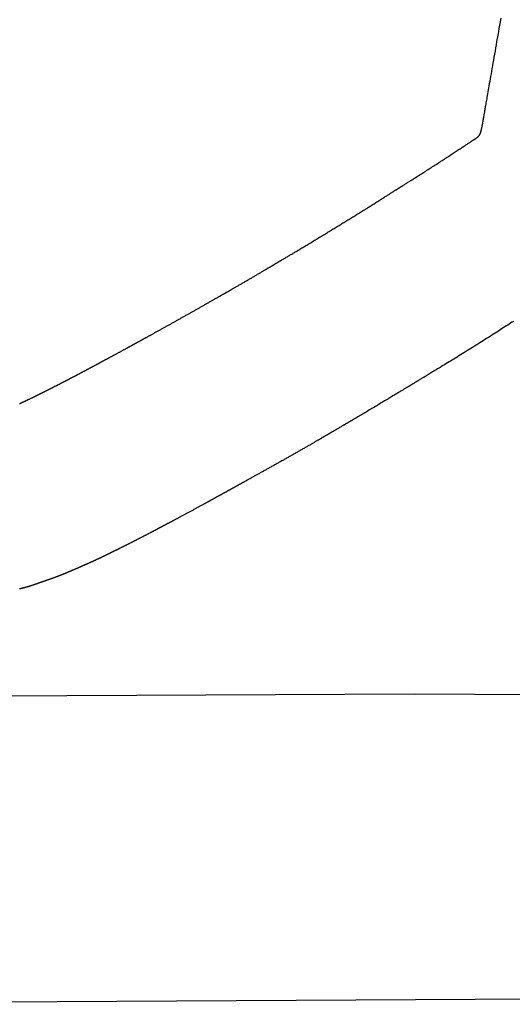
# Model space of a CAD drawing. Header units: millimetres. Extents: x -4577 to 1032787, y -66234 to 201209.
# Tile 87 of 256: x 3764.4 to 3766.97, y -8951.72 to -8946.6. Entities that reach past the tile are written whole.
import ezdxf

# ---------------------------------------------------------------- set-up
doc = ezdxf.new("R2010")
doc.units = ezdxf.units.MM
doc.linetypes.add('510_5_2OG_ELT_1004$0$11-07-22_DS_2OG$0$AUSGEZOGEN', pattern=[0])
doc.layers.add('510_5_2OG_ELT_1004$0$11-07-22_DS_2OG$0$EBENE_1', color=8, linetype='510_5_2OG_ELT_1004$0$11-07-22_DS_2OG$0$AUSGEZOGEN')

# ---------------------------------------------------------------- blocks, each defined once
blk = doc.blocks.new('510_5_2OG_ELT_1004')
at = {"layer": '510_5_2OG_ELT_1004$0$11-07-22_DS_2OG$0$EBENE_1'}
for p, q in [((3766.4542, -8950.053), (3761.9239, -8950.0776)), ((3767.2407, -8950.0579), (3766.4542, -8950.053)), ((3761.9901, -8951.6653), (3768.0451, -8951.6312))]:
    blk.add_line(p, q, dxfattribs=at)
for points in [[(3766.9708, -8948.1167), (3766.9637, -8948.1213), (3766.9565, -8948.126), (3766.9491, -8948.1308), (3766.9415, -8948.1357), (3766.9338, -8948.1407), (3766.9259, -8948.1458), (3766.9179, -8948.1509), (3766.9098, -8948.1562), (3766.9015, -8948.1615), (3766.8932, -8948.1669), (3766.8847, -8948.1723), (3766.8761, -8948.1778), (3766.8674, -8948.1834), (3766.8587, -8948.189), (3766.8499, -8948.1946), (3766.841, -8948.2003), (3766.832, -8948.206), (3766.823, -8948.2117), (3766.814, -8948.2174), (3766.8049, -8948.2232), (3766.7958, -8948.2289), (3766.7867, -8948.2347), (3766.7775, -8948.2404), (3766.7684, -8948.2462), (3766.7592, -8948.2519), (3766.7501, -8948.2576), (3766.741, -8948.2633), (3766.7319, -8948.269), (3766.7228, -8948.2746), (3766.7138, -8948.2801), (3766.7049, -8948.2857), (3766.696, -8948.2912), (3766.6872, -8948.2966), (3766.6784, -8948.302), (3766.6698, -8948.3073), (3766.6612, -8948.3125), (3766.6528, -8948.3177), (3766.6445, -8948.3228), (3766.6363, -8948.3278), (3766.6282, -8948.3327), (3766.6203, -8948.3375), (3766.6125, -8948.3423), (3766.6049, -8948.3469), (3766.5974, -8948.3514), (3766.5902, -8948.3558), (3766.5831, -8948.3601), (3766.5762, -8948.3643), (3766.5695, -8948.3683), (3766.5631, -8948.3723), (3766.5568, -8948.376), (3766.5508, -8948.3797), (3766.545, -8948.3832), (3766.5395, -8948.3865), (3766.5342, -8948.3897), (3766.5292, -8948.3928), (3766.5244, -8948.3957), (3766.5198, -8948.3984), (3766.5155, -8948.401), (3766.5114, -8948.4035), (3766.5075, -8948.4059), (3766.5037, -8948.4082), (3766.5002, -8948.4103), (3766.4968, -8948.4123), (3766.4937, -8948.4142), (3766.4906, -8948.4161), (3766.4878, -8948.4178), (3766.485, -8948.4195), (3766.4825, -8948.421), (3766.48, -8948.4225), (3766.4777, -8948.4239), (3766.4754, -8948.4253), (3766.4733, -8948.4266), (3766.4713, -8948.4278), (3766.4693, -8948.429), (3766.4675, -8948.4301), (3766.4656, -8948.4312), (3766.4639, -8948.4322), (3766.4622, -8948.4333), (3766.4606, -8948.4343), (3766.459, -8948.4352), (3766.4574, -8948.4362), (3766.4558, -8948.4371), (3766.4542, -8948.4381), (3766.4527, -8948.439), (3766.4511, -8948.44), (3766.4495, -8948.4409), (3766.4479, -8948.4419), (3766.4463, -8948.4429), (3766.4447, -8948.4439), (3766.443, -8948.4449), (3766.4413, -8948.4459), (3766.4396, -8948.447), (3766.4378, -8948.448), (3766.4359, -8948.4492), (3766.434, -8948.4503), (3766.4321, -8948.4515), (3766.4301, -8948.4527), (3766.428, -8948.454), (3766.4258, -8948.4553), (3766.4235, -8948.4567), (3766.4212, -8948.4581), (3766.4188, -8948.4595), (3766.4163, -8948.4611), (3766.4136, -8948.4627), (3766.4109, -8948.4643), (3766.408, -8948.466), (3766.4051, -8948.4678), (3766.402, -8948.4697), (3766.3988, -8948.4716), (3766.3954, -8948.4736), (3766.392, -8948.4757), (3766.3883, -8948.4779), (3766.3846, -8948.4802), (3766.3807, -8948.4826), (3766.3766, -8948.485), (3766.3724, -8948.4876), (3766.368, -8948.4902), (3766.3636, -8948.4929), (3766.359, -8948.4957), (3766.3542, -8948.4986), (3766.3494, -8948.5015), (3766.3444, -8948.5045), (3766.3394, -8948.5075), (3766.3342, -8948.5106), (3766.329, -8948.5138), (3766.3236, -8948.517), (3766.3182, -8948.5203), (3766.3126, -8948.5237), (3766.307, -8948.527), (3766.3014, -8948.5304), (3766.2956, -8948.5339), (3766.2898, -8948.5374), (3766.284, -8948.5409), (3766.2781, -8948.5444), (3766.2721, -8948.548), (3766.2661, -8948.5516), (3766.2601, -8948.5552), (3766.254, -8948.5588), (3766.2479, -8948.5625), (3766.2418, -8948.5661), (3766.2357, -8948.5698), (3766.2295, -8948.5734), (3766.2234, -8948.5771), (3766.2172, -8948.5807), (3766.2111, -8948.5844), (3766.2049, -8948.588), (3766.1988, -8948.5916), (3766.1927, -8948.5952), (3766.1866, -8948.5988), (3766.1806, -8948.6024), (3766.1746, -8948.6059), (3766.1686, -8948.6095), (3766.1627, -8948.6129), (3766.1568, -8948.6164), (3766.151, -8948.6198), (3766.1453, -8948.6232), (3766.1396, -8948.6265), (3766.1341, -8948.6298), (3766.1286, -8948.633), (3766.1232, -8948.6361), (3766.1179, -8948.6393), (3766.1127, -8948.6423), (3766.1076, -8948.6453), (3766.1026, -8948.6482), (3766.0977, -8948.651), (3766.093, -8948.6538), (3766.0884, -8948.6565), (3766.0839, -8948.6591), (3766.0796, -8948.6616), (3766.0754, -8948.6641), (3766.0713, -8948.6664), (3766.0675, -8948.6687), (3766.0638, -8948.6709), (3766.0602, -8948.6729), (3766.0569, -8948.6749), (3766.0536, -8948.6768), (3766.0506, -8948.6786), (3766.0477, -8948.6803), (3766.0449, -8948.6819), (3766.0423, -8948.6834), (3766.0398, -8948.6849), (3766.0374, -8948.6863), (3766.0351, -8948.6876), (3766.033, -8948.6888), (3766.0309, -8948.69), (3766.029, -8948.6912), (3766.0272, -8948.6922), (3766.0254, -8948.6933), (3766.0238, -8948.6942), (3766.0222, -8948.6951), (3766.0207, -8948.696), (3766.0192, -8948.6969), (3766.0178, -8948.6977), (3766.0165, -8948.6984), (3766.0153, -8948.6992), (3766.014, -8948.6999), (3766.0128, -8948.7006), (3766.0117, -8948.7013), (3766.0106, -8948.7019), (3766.0095, -8948.7026), (3766.0084, -8948.7032), (3766.0073, -8948.7038), (3766.0063, -8948.7044), (3766.0052, -8948.7051), (3766.0041, -8948.7057), (3766.0031, -8948.7063), (3766.002, -8948.7069), (3766.0009, -8948.7076), (3765.9998, -8948.7082), (3765.9986, -8948.7089), (3765.9975, -8948.7096), (3765.9963, -8948.7103), (3765.9951, -8948.711), (3765.9938, -8948.7117), (3765.9925, -8948.7124), (3765.9912, -8948.7132), (3765.9899, -8948.714), (3765.9884, -8948.7148), (3765.987, -8948.7157), (3765.9855, -8948.7166), (3765.9839, -8948.7175), (3765.9823, -8948.7184), (3765.9806, -8948.7194), (3765.9788, -8948.7205), (3765.977, -8948.7215), (3765.9751, -8948.7226), (3765.9731, -8948.7238), (3765.971, -8948.725), (3765.9689, -8948.7263), (3765.9666, -8948.7276), (3765.9643, -8948.7289), (3765.9619, -8948.7303), (3765.9594, -8948.7318), (3765.9568, -8948.7333), (3765.9541, -8948.7349), (3765.9513, -8948.7365), (3765.9484, -8948.7382), (3765.9454, -8948.7399), (3765.9424, -8948.7417), (3765.9392, -8948.7436), (3765.936, -8948.7454), (3765.9327, -8948.7473), (3765.9294, -8948.7493), (3765.9259, -8948.7513), (3765.9224, -8948.7533), (3765.9189, -8948.7554), (3765.9153, -8948.7575), (3765.9116, -8948.7596), (3765.9079, -8948.7618), (3765.9042, -8948.7639), (3765.9004, -8948.7661), (3765.8965, -8948.7684), (3765.8926, -8948.7706), (3765.8887, -8948.7729), (3765.8848, -8948.7751), (3765.8808, -8948.7774), (3765.8768, -8948.7797), (3765.8728, -8948.782), (3765.8687, -8948.7843), (3765.8647, -8948.7867), (3765.8606, -8948.789), (3765.8565, -8948.7913), (3765.8525, -8948.7937), (3765.8484, -8948.796), (3765.8443, -8948.7983), (3765.8402, -8948.8006), (3765.8361, -8948.8029), (3765.832, -8948.8053), (3765.828, -8948.8076), (3765.8239, -8948.8099), (3765.8198, -8948.8122), (3765.8157, -8948.8145), (3765.8116, -8948.8168), (3765.8075, -8948.8191), (3765.8034, -8948.8214), (3765.7993, -8948.8237), (3765.7952, -8948.826), (3765.7911, -8948.8283), (3765.787, -8948.8306), (3765.7829, -8948.8329), (3765.7788, -8948.8352), (3765.7747, -8948.8375), (3765.7706, -8948.8397), (3765.7665, -8948.842), (3765.7624, -8948.8443), (3765.7583, -8948.8466), (3765.7542, -8948.8489), (3765.7501, -8948.8512), (3765.746, -8948.8535), (3765.7419, -8948.8558), (3765.7378, -8948.858), (3765.7337, -8948.8603), (3765.7296, -8948.8626), (3765.7255, -8948.8649), (3765.7214, -8948.8672), (3765.7173, -8948.8695), (3765.7132, -8948.8717), (3765.7092, -8948.874), (3765.7051, -8948.8763), (3765.701, -8948.8785), (3765.697, -8948.8808), (3765.693, -8948.883), (3765.689, -8948.8852), (3765.685, -8948.8874), (3765.6811, -8948.8896), (3765.6772, -8948.8918), (3765.6733, -8948.894), (3765.6695, -8948.8961), (3765.6656, -8948.8982), (3765.6619, -8948.9003), (3765.6581, -8948.9024), (3765.6545, -8948.9045), (3765.6508, -8948.9065), (3765.6472, -8948.9085), (3765.6437, -8948.9105), (3765.6402, -8948.9124), (3765.6368, -8948.9143), (3765.6334, -8948.9162), (3765.6301, -8948.918), (3765.6269, -8948.9198), (3765.6237, -8948.9216), (3765.6206, -8948.9233), (3765.6175, -8948.925), (3765.6145, -8948.9267), (3765.6116, -8948.9283), (3765.6088, -8948.9299), (3765.6061, -8948.9314), (3765.6034, -8948.9329), (3765.6007, -8948.9344), (3765.5981, -8948.9358), (3765.5956, -8948.9372), (3765.5931, -8948.9386), (3765.5907, -8948.9399), (3765.5883, -8948.9413), (3765.586, -8948.9425), (3765.5837, -8948.9438), (3765.5815, -8948.9451), (3765.5793, -8948.9463), (3765.5771, -8948.9475), (3765.575, -8948.9487), (3765.5729, -8948.9498), (3765.5708, -8948.951), (3765.5688, -8948.9521), (3765.5668, -8948.9532), (3765.5648, -8948.9543), (3765.5628, -8948.9554), (3765.5608, -8948.9565), (3765.5589, -8948.9576), (3765.557, -8948.9587), (3765.555, -8948.9598), (3765.5531, -8948.9608), (3765.5512, -8948.9619), (3765.5493, -8948.9629), (3765.5474, -8948.964), (3765.5455, -8948.9651), (3765.5436, -8948.9661), (3765.5417, -8948.9672), (3765.5398, -8948.9682), (3765.5378, -8948.9693), (3765.5359, -8948.9704), (3765.534, -8948.9714), (3765.5321, -8948.9725), (3765.5302, -8948.9735), (3765.5283, -8948.9746), (3765.5264, -8948.9757), (3765.5245, -8948.9767), (3765.5226, -8948.9778), (3765.5207, -8948.9788), (3765.5188, -8948.9799), (3765.5168, -8948.9809), (3765.5149, -8948.982), (3765.513, -8948.9831), (3765.5111, -8948.9841), (3765.5092, -8948.9852), (3765.5073, -8948.9862), (3765.5054, -8948.9873), (3765.5035, -8948.9883), (3765.5016, -8948.9894), (3765.4997, -8948.9905), (3765.4977, -8948.9915), (3765.4958, -8948.9926), (3765.4939, -8948.9936), (3765.492, -8948.9947), (3765.4901, -8948.9957), (3765.4882, -8948.9968), (3765.4863, -8948.9978), (3765.4844, -8948.9989), (3765.4825, -8948.9999), (3765.4806, -8949.001), (3765.4787, -8949.002), (3765.4768, -8949.0031), (3765.475, -8949.0041), (3765.4731, -8949.0051), (3765.4713, -8949.0061), (3765.4695, -8949.0071), (3765.4676, -8949.0081), (3765.4659, -8949.0091), (3765.4641, -8949.0101), (3765.4623, -8949.011), (3765.4606, -8949.012), (3765.4589, -8949.0129), (3765.4572, -8949.0139), (3765.4555, -8949.0148), (3765.4539, -8949.0157), (3765.4523, -8949.0166), (3765.4507, -8949.0174), (3765.4491, -8949.0183), (3765.4476, -8949.0191), (3765.4461, -8949.0199), (3765.4447, -8949.0207), (3765.4433, -8949.0215), (3765.4419, -8949.0223), (3765.4405, -8949.023), (3765.4392, -8949.0237), (3765.438, -8949.0244), (3765.4367, -8949.0251), (3765.4355, -8949.0258), (3765.4344, -8949.0264), (3765.4332, -8949.027), (3765.4321, -8949.0276), (3765.4311, -8949.0282), (3765.43, -8949.0288), (3765.429, -8949.0293), (3765.428, -8949.0299), (3765.4271, -8949.0304), (3765.4261, -8949.0309), (3765.4252, -8949.0314), (3765.4235, -8949.0324), (3765.4218, -8949.0333), (3765.4201, -8949.0342), (3765.4185, -8949.0351), (3765.417, -8949.0359), (3765.4155, -8949.0368), (3765.414, -8949.0376), (3765.4125, -8949.0384), (3765.4111, -8949.0392), (3765.4096, -8949.04), (3765.408, -8949.0409), (3765.4064, -8949.0418), (3765.4047, -8949.0427), (3765.4038, -8949.0432), (3765.4028, -8949.0437), (3765.4019, -8949.0443), (3765.4009, -8949.0448), (3765.3998, -8949.0454), (3765.3987, -8949.046), (3765.3976, -8949.0466), (3765.3964, -8949.0473), (3765.3952, -8949.0479), (3765.3939, -8949.0487), (3765.3925, -8949.0494), (3765.3911, -8949.0502), (3765.3896, -8949.051), (3765.3881, -8949.0518), (3765.3864, -8949.0527), (3765.3847, -8949.0537), (3765.383, -8949.0546), (3765.3811, -8949.0557), (3765.3792, -8949.0567), (3765.3772, -8949.0578), (3765.3751, -8949.059), (3765.3729, -8949.0602), (3765.3706, -8949.0614), (3765.3682, -8949.0627), (3765.3658, -8949.0641), (3765.3633, -8949.0654), (3765.3607, -8949.0669), (3765.3581, -8949.0683), (3765.3554, -8949.0698), (3765.3526, -8949.0713), (3765.3498, -8949.0729), (3765.3469, -8949.0744), (3765.344, -8949.076), (3765.341, -8949.0777), (3765.3379, -8949.0793), (3765.3349, -8949.081), (3765.3317, -8949.0827), (3765.3286, -8949.0845), (3765.3254, -8949.0862), (3765.3221, -8949.088), (3765.3189, -8949.0897), (3765.3156, -8949.0915), (3765.3123, -8949.0933), (3765.3089, -8949.0951), (3765.3056, -8949.097), (3765.3022, -8949.0988), (3765.2988, -8949.1006), (3765.2955, -8949.1025), (3765.2921, -8949.1043), (3765.2887, -8949.1061), (3765.2853, -8949.108), (3765.2819, -8949.1098), (3765.2785, -8949.1116), (3765.2751, -8949.1135), (3765.2717, -8949.1153), (3765.2684, -8949.1171), (3765.265, -8949.1189), (3765.2617, -8949.1206), (3765.2584, -8949.1224), (3765.2551, -8949.1242), (3765.2519, -8949.1259), (3765.2487, -8949.1276), (3765.2455, -8949.1293), (3765.2423, -8949.131), (3765.2392, -8949.1326), (3765.2362, -8949.1343), (3765.2332, -8949.1359), (3765.2302, -8949.1375), (3765.2273, -8949.139), (3765.2245, -8949.1405), (3765.2217, -8949.142), (3765.219, -8949.1434), (3765.2163, -8949.1449), (3765.2137, -8949.1462), (3765.2112, -8949.1476), (3765.2088, -8949.1489), (3765.2064, -8949.1501), (3765.2041, -8949.1513), (3765.2019, -8949.1525), (3765.1998, -8949.1536), (3765.1978, -8949.1547), (3765.1958, -8949.1557), (3765.194, -8949.1567), (3765.1922, -8949.1577), (3765.1905, -8949.1586), (3765.1888, -8949.1594), (3765.1873, -8949.1603), (3765.1858, -8949.1611), (3765.1844, -8949.1618), (3765.183, -8949.1625), (3765.1817, -8949.1632), (3765.1805, -8949.1639), (3765.1793, -8949.1645), (3765.1781, -8949.1651), (3765.1771, -8949.1657), (3765.176, -8949.1663), (3765.175, -8949.1668), (3765.174, -8949.1673), (3765.1731, -8949.1678), (3765.1713, -8949.1687), (3765.1697, -8949.1696), (3765.1681, -8949.1705), (3765.1666, -8949.1713), (3765.1651, -8949.1721), (3765.1636, -8949.1728), (3765.1622, -8949.1736), (3765.1607, -8949.1744), (3765.1591, -8949.1752), (3765.1576, -8949.176), (3765.156, -8949.1769), (3765.1534, -8949.1783), (3765.1525, -8949.1788), (3765.1516, -8949.1792), (3765.1506, -8949.1797), (3765.1496, -8949.1803), (3765.1486, -8949.1808), (3765.1476, -8949.1813), (3765.1465, -8949.1819), (3765.1454, -8949.1825), (3765.1443, -8949.1831), (3765.1432, -8949.1837), (3765.1419, -8949.1843), (3765.1407, -8949.185), (3765.1394, -8949.1857), (3765.1381, -8949.1864), (3765.1367, -8949.1871), (3765.1353, -8949.1879), (3765.1339, -8949.1886), (3765.1323, -8949.1894), (3765.1308, -8949.1903), (3765.1292, -8949.1911), (3765.1276, -8949.192), (3765.1259, -8949.1929), (3765.1242, -8949.1938), (3765.1224, -8949.1947), (3765.1207, -8949.1956), (3765.1188, -8949.1966), (3765.117, -8949.1976), (3765.1151, -8949.1986), (3765.1132, -8949.1996), (3765.1113, -8949.2006), (3765.1093, -8949.2016), (3765.1073, -8949.2027), (3765.1053, -8949.2037), (3765.1033, -8949.2048), (3765.1013, -8949.2059), (3765.0992, -8949.207), (3765.0971, -8949.2081), (3765.0951, -8949.2092), (3765.0929, -8949.2103), (3765.0908, -8949.2114), (3765.0887, -8949.2125), (3765.0866, -8949.2136), (3765.0844, -8949.2147), (3765.0823, -8949.2158), (3765.0801, -8949.217), (3765.078, -8949.2181), (3765.0758, -8949.2192), (3765.0737, -8949.2203), (3765.0715, -8949.2214), (3765.0694, -8949.2225), (3765.0672, -8949.2237), (3765.0651, -8949.2248), (3765.0629, -8949.2259), (3765.0608, -8949.227), (3765.0586, -8949.2281), (3765.0564, -8949.2292), (3765.0543, -8949.2303), (3765.0521, -8949.2314), (3765.05, -8949.2325), (3765.0478, -8949.2337), (3765.0457, -8949.2348), (3765.0435, -8949.2359), (3765.0413, -8949.237), (3765.0392, -8949.2381), (3765.037, -8949.2392), (3765.0349, -8949.2403), (3765.0327, -8949.2414), (3765.0305, -8949.2425), (3765.0284, -8949.2436), (3765.0262, -8949.2447), (3765.0241, -8949.2458), (3765.0219, -8949.2469), (3765.0197, -8949.248), (3765.0176, -8949.2491), (3765.0154, -8949.2502), (3765.0133, -8949.2513), (3765.0111, -8949.2524), (3765.0089, -8949.2535), (3765.0068, -8949.2546), (3765.0046, -8949.2557), (3765.0024, -8949.2568), (3765.0003, -8949.2579), (3764.9981, -8949.259), (3764.996, -8949.2601), (3764.9938, -8949.2612), (3764.9916, -8949.2623), (3764.9895, -8949.2634), (3764.9873, -8949.2645), (3764.9852, -8949.2656), (3764.983, -8949.2667), (3764.9808, -8949.2678), (3764.9787, -8949.2689), (3764.9765, -8949.27), (3764.9743, -8949.2711), (3764.9722, -8949.2722), (3764.97, -8949.2733), (3764.9678, -8949.2744), (3764.9657, -8949.2755), (3764.9635, -8949.2766), (3764.9614, -8949.2777), (3764.9592, -8949.2788), (3764.957, -8949.2799), (3764.9549, -8949.281), (3764.9527, -8949.282), (3764.9505, -8949.2831), (3764.9484, -8949.2842), (3764.9462, -8949.2853), (3764.944, -8949.2864), (3764.9419, -8949.2875), (3764.9397, -8949.2885), (3764.9376, -8949.2896), (3764.9354, -8949.2907), (3764.9333, -8949.2917), (3764.9312, -8949.2928), (3764.9291, -8949.2938), (3764.927, -8949.2949), (3764.925, -8949.2959), (3764.923, -8949.2969), (3764.921, -8949.2979), (3764.919, -8949.2988), (3764.9171, -8949.2998), (3764.9152, -8949.3007), (3764.9133, -8949.3017), (3764.9115, -8949.3026), (3764.9097, -8949.3034), (3764.908, -8949.3043), (3764.9063, -8949.3051), (3764.9046, -8949.306), (3764.903, -8949.3067), (3764.9015, -8949.3075), (3764.9, -8949.3082), (3764.8986, -8949.3089), (3764.8972, -8949.3096), (3764.8959, -8949.3103), (3764.8947, -8949.3109), (3764.8935, -8949.3115), (3764.8924, -8949.312), (3764.8914, -8949.3125), (3764.8904, -8949.313), (3764.8886, -8949.3139), (3764.8871, -8949.3146), (3764.8857, -8949.3153), (3764.8846, -8949.3158), (3764.8828, -8949.3167), (3764.8808, -8949.3177), (3764.8798, -8949.3182), (3764.8787, -8949.3187), (3764.8778, -8949.3192), (3764.8755, -8949.3203), (3764.8745, -8949.3208), (3764.8733, -8949.3214), (3764.8719, -8949.3221), (3764.8694, -8949.3234), (3764.8684, -8949.3238), (3764.8674, -8949.3243), (3764.8663, -8949.3249), (3764.8652, -8949.3254), (3764.864, -8949.326), (3764.8628, -8949.3266), (3764.8615, -8949.3273), (3764.8601, -8949.3279), (3764.8587, -8949.3286), (3764.8573, -8949.3293), (3764.8558, -8949.3301), (3764.8542, -8949.3308), (3764.8527, -8949.3316), (3764.851, -8949.3324), (3764.8494, -8949.3332), (3764.8477, -8949.334), (3764.846, -8949.3349), (3764.8442, -8949.3357), (3764.8424, -8949.3366), (3764.8406, -8949.3375), (3764.8387, -8949.3383), (3764.8369, -8949.3392), (3764.835, -8949.3402), (3764.8331, -8949.3411), (3764.8312, -8949.342), (3764.8292, -8949.3429), (3764.8273, -8949.3439), (3764.8253, -8949.3448), (3764.8233, -8949.3457), (3764.8213, -8949.3467), (3764.8194, -8949.3476), (3764.8174, -8949.3485), (3764.8154, -8949.3495), (3764.8134, -8949.3504), (3764.8114, -8949.3513), (3764.8094, -8949.3522), (3764.8074, -8949.3532), (3764.8055, -8949.3541), (3764.8035, -8949.355), (3764.8016, -8949.3558), (3764.7997, -8949.3567), (3764.7978, -8949.3576), (3764.7959, -8949.3585), (3764.794, -8949.3593), (3764.7922, -8949.3602), (3764.7903, -8949.361), (3764.7885, -8949.3618), (3764.7868, -8949.3626), (3764.7851, -8949.3634), (3764.7834, -8949.3641), (3764.7817, -8949.3649), (3764.7801, -8949.3656), (3764.7785, -8949.3663), (3764.777, -8949.367), (3764.7755, -8949.3677), (3764.7741, -8949.3683), (3764.7727, -8949.3689), (3764.7713, -8949.3695), (3764.77, -8949.3701), (3764.7688, -8949.3707), (3764.7676, -8949.3712), (3764.7665, -8949.3717), (3764.7654, -8949.3721), (3764.7644, -8949.3726), (3764.7626, -8949.3734), (3764.761, -8949.3741), (3764.7596, -8949.3748), (3764.7583, -8949.3753), (3764.7572, -8949.3758), (3764.7555, -8949.3766), (3764.7542, -8949.3771), (3764.7526, -8949.3779), (3764.7503, -8949.3789), (3764.7491, -8949.3794), (3764.7476, -8949.3801), (3764.7466, -8949.3805), (3764.7455, -8949.381), (3764.7443, -8949.3816), (3764.7429, -8949.3822), (3764.7414, -8949.3829), (3764.7396, -8949.3836), (3764.7387, -8949.3841), (3764.7377, -8949.3845), (3764.7367, -8949.385), (3764.7356, -8949.3854), (3764.7344, -8949.386), (3764.7333, -8949.3865), (3764.7321, -8949.387), (3764.7308, -8949.3876), (3764.7295, -8949.3881), (3764.7282, -8949.3887), (3764.7269, -8949.3893), (3764.7255, -8949.3899), (3764.7241, -8949.3906), (3764.7226, -8949.3912), (3764.7211, -8949.3919), (3764.7196, -8949.3925), (3764.7181, -8949.3932), (3764.7166, -8949.3939), (3764.715, -8949.3946), (3764.7134, -8949.3952), (3764.7118, -8949.3959), (3764.7102, -8949.3967), (3764.7086, -8949.3974), (3764.7069, -8949.3981), (3764.7053, -8949.3988), (3764.7036, -8949.3995), (3764.702, -8949.4002), (3764.7003, -8949.401), (3764.6986, -8949.4017), (3764.6969, -8949.4024), (3764.6953, -8949.4031), (3764.6936, -8949.4039), (3764.6919, -8949.4046), (3764.6902, -8949.4053), (3764.6885, -8949.406), (3764.6868, -8949.4067), (3764.6852, -8949.4075), (3764.6835, -8949.4082), (3764.6818, -8949.4089), (3764.6801, -8949.4096), (3764.6784, -8949.4103), (3764.6767, -8949.411), (3764.6751, -8949.4117), (3764.6734, -8949.4124), (3764.6717, -8949.4132), (3764.67, -8949.4139), (3764.6683, -8949.4146), (3764.6666, -8949.4153), (3764.6649, -8949.416), (3764.6632, -8949.4167), (3764.6616, -8949.4174), (3764.6599, -8949.4181), (3764.6582, -8949.4188), (3764.6565, -8949.4195), (3764.6548, -8949.4202), (3764.6531, -8949.4209), (3764.6514, -8949.4216), (3764.6497, -8949.4223), (3764.648, -8949.423), (3764.6464, -8949.4237), (3764.6447, -8949.4244), (3764.643, -8949.4251), (3764.6413, -8949.4258), (3764.6396, -8949.4265), (3764.6379, -8949.4273), (3764.6362, -8949.428), (3764.6345, -8949.4287), (3764.6328, -8949.4294), (3764.6312, -8949.4301), (3764.6295, -8949.4308), (3764.6278, -8949.4314), (3764.6261, -8949.4321), (3764.6244, -8949.4328), (3764.6227, -8949.4335), (3764.621, -8949.4342), (3764.6193, -8949.4349), (3764.6176, -8949.4356), (3764.6159, -8949.4363), (3764.6142, -8949.437), (3764.6125, -8949.4377), (3764.6108, -8949.4383), (3764.6091, -8949.439), (3764.6074, -8949.4397), (3764.6057, -8949.4404), (3764.604, -8949.441), (3764.6023, -8949.4417), (3764.6006, -8949.4423), (3764.5989, -8949.443), (3764.5972, -8949.4437), (3764.5955, -8949.4443), (3764.5938, -8949.445), (3764.5921, -8949.4456), (3764.5904, -8949.4463), (3764.5887, -8949.4469), (3764.587, -8949.4475), (3764.5853, -8949.4481), (3764.5836, -8949.4488), (3764.5819, -8949.4494), (3764.5802, -8949.45), (3764.5785, -8949.4506), (3764.5769, -8949.4512), (3764.5752, -8949.4518), (3764.5736, -8949.4524), (3764.572, -8949.453), (3764.5704, -8949.4535), (3764.5688, -8949.4541), (3764.5672, -8949.4547), (3764.5656, -8949.4552), (3764.5641, -8949.4557), (3764.5626, -8949.4563), (3764.5611, -8949.4568), (3764.5596, -8949.4573), (3764.5582, -8949.4578), (3764.5568, -8949.4583), (3764.5554, -8949.4588), (3764.554, -8949.4593), (3764.5527, -8949.4597), (3764.5514, -8949.4602), (3764.5501, -8949.4606), (3764.5488, -8949.4611), (3764.5476, -8949.4615), (3764.5465, -8949.4619), (3764.5453, -8949.4623), (3764.5442, -8949.4627), (3764.5431, -8949.463), (3764.542, -8949.4634), (3764.541, -8949.4638), (3764.54, -8949.4641), (3764.539, -8949.4645), (3764.5371, -8949.4651), (3764.5353, -8949.4657), (3764.5336, -8949.4663), (3764.5319, -8949.4669), (3764.5303, -8949.4675), (3764.5287, -8949.468), (3764.5272, -8949.4685), (3764.5257, -8949.4691), (3764.5242, -8949.4696), (3764.5228, -8949.4701), (3764.5213, -8949.4706), (3764.5199, -8949.4711), (3764.5184, -8949.4716), (3764.5169, -8949.4721), (3764.5154, -8949.4726), (3764.5138, -8949.4732), (3764.5121, -8949.4738), (3764.5104, -8949.4744), (3764.5077, -8949.4753), (3764.5068, -8949.4756), (3764.5058, -8949.476), (3764.5048, -8949.4763), (3764.5038, -8949.4767), (3764.5027, -8949.477), (3764.5016, -8949.4774), (3764.5005, -8949.4778), (3764.4994, -8949.4782), (3764.4982, -8949.4786), (3764.497, -8949.479), (3764.4957, -8949.4794), (3764.4945, -8949.4799), (3764.4931, -8949.4803), (3764.4918, -8949.4808), (3764.4904, -8949.4813), (3764.4889, -8949.4818), (3764.4875, -8949.4823), (3764.486, -8949.4828), (3764.4844, -8949.4833), (3764.4829, -8949.4839), (3764.4813, -8949.4844), (3764.4796, -8949.485), (3764.478, -8949.4855), (3764.4763, -8949.4861), (3764.4746, -8949.4867), (3764.4729, -8949.4872), (3764.4712, -8949.4878), (3764.4694, -8949.4884), (3764.4676, -8949.489), (3764.4658, -8949.4896), (3764.464, -8949.4902), (3764.4622, -8949.4907), (3764.4603, -8949.4913), (3764.4585, -8949.4919), (3764.4566, -8949.4925), (3764.4547, -8949.4931), (3764.4528, -8949.4937), (3764.4509, -8949.4943), (3764.449, -8949.4948), (3764.4471, -8949.4954), (3764.4452, -8949.496), (3764.4433, -8949.4965), (3764.4414, -8949.4971), (3764.4395, -8949.4976), (3764.4375, -8949.4982), (3764.4356, -8949.4987), (3764.4337, -8949.4992), (3764.4318, -8949.4998), (3764.4299, -8949.5003), (3764.4281, -8949.5008), (3764.4262, -8949.5013), (3764.4244, -8949.5017), (3764.4225, -8949.5022), (3764.4207, -8949.5027), (3764.4189, -8949.5032), (3764.4172, -8949.5036), (3764.4154, -8949.504), (3764.4137, -8949.5045), (3764.412, -8949.5049), (3764.4104, -8949.5053), (3764.4088, -8949.5057), (3764.4072, -8949.5061), (3764.4056, -8949.5065), (3764.4041, -8949.5068), (3764.4026, -8949.5072)], [(3764.4029, -8948.5443), (3764.4041, -8948.5438), (3764.4054, -8948.5432), (3764.4067, -8948.5426), (3764.408, -8948.542), (3764.4094, -8948.5413), (3764.4108, -8948.5407), (3764.4121, -8948.54), (3764.4135, -8948.5394), (3764.4149, -8948.5387), (3764.4163, -8948.5381), (3764.4177, -8948.5374), (3764.4191, -8948.5368), (3764.4204, -8948.5362), (3764.4218, -8948.5355), (3764.4231, -8948.5349), (3764.4244, -8948.5343), (3764.4256, -8948.5337), (3764.4268, -8948.5331), (3764.428, -8948.5326), (3764.4292, -8948.532), (3764.4303, -8948.5315), (3764.4313, -8948.531), (3764.4323, -8948.5305), (3764.4341, -8948.5297), (3764.4358, -8948.5289), (3764.4372, -8948.5282), (3764.4386, -8948.5276), (3764.4398, -8948.527), (3764.4409, -8948.5264), (3764.4421, -8948.5259), (3764.4432, -8948.5254), (3764.4443, -8948.5249), (3764.4455, -8948.5243), (3764.4469, -8948.5236), (3764.4486, -8948.5228), (3764.4495, -8948.5224), (3764.4505, -8948.5219), (3764.4516, -8948.5214), (3764.4529, -8948.5208), (3764.4542, -8948.5202), (3764.4556, -8948.5195), (3764.4572, -8948.5187), (3764.4598, -8948.5175), (3764.4607, -8948.517), (3764.4617, -8948.5166), (3764.4626, -8948.5161), (3764.4636, -8948.5157), (3764.4647, -8948.5152), (3764.4657, -8948.5147), (3764.4667, -8948.5142), (3764.4678, -8948.5137), (3764.4689, -8948.5131), (3764.47, -8948.5126), (3764.4712, -8948.5121), (3764.4723, -8948.5115), (3764.4734, -8948.511), (3764.4746, -8948.5104), (3764.4758, -8948.5098), (3764.477, -8948.5093), (3764.4782, -8948.5087), (3764.4794, -8948.5081), (3764.4806, -8948.5075), (3764.4818, -8948.5069), (3764.4831, -8948.5063), (3764.4843, -8948.5057), (3764.4855, -8948.5051), (3764.4867, -8948.5045), (3764.488, -8948.5039), (3764.4892, -8948.5033), (3764.4905, -8948.5027), (3764.4917, -8948.5021), (3764.4929, -8948.5015), (3764.4941, -8948.5009), (3764.4954, -8948.5003), (3764.4966, -8948.4997), (3764.4978, -8948.4991), (3764.499, -8948.4985), (3764.5002, -8948.498), (3764.5013, -8948.4974), (3764.5025, -8948.4968), (3764.5036, -8948.4962), (3764.5048, -8948.4957), (3764.5059, -8948.4951), (3764.507, -8948.4945), (3764.5081, -8948.494), (3764.5092, -8948.4934), (3764.5103, -8948.4929), (3764.5113, -8948.4924), (3764.5123, -8948.4919), (3764.5133, -8948.4914), (3764.5143, -8948.4909), (3764.5153, -8948.4904), (3764.5162, -8948.4899), (3764.518, -8948.489), (3764.5197, -8948.4882), (3764.5213, -8948.4874), (3764.5228, -8948.4866), (3764.5241, -8948.486), (3764.5254, -8948.4853), (3764.5266, -8948.4847), (3764.5277, -8948.4842), (3764.5287, -8948.4837), (3764.5297, -8948.4832), (3764.5314, -8948.4823), (3764.533, -8948.4815), (3764.5345, -8948.4808), (3764.5359, -8948.4801), (3764.5374, -8948.4793), (3764.5398, -8948.4781), (3764.5408, -8948.4776), (3764.5419, -8948.4771), (3764.543, -8948.4765), (3764.5443, -8948.4758), (3764.5457, -8948.4751), (3764.5473, -8948.4744), (3764.549, -8948.4735), (3764.5499, -8948.473), (3764.5509, -8948.4725), (3764.5519, -8948.472), (3764.553, -8948.4715), (3764.5541, -8948.4709), (3764.5553, -8948.4703), (3764.5565, -8948.4697), (3764.5578, -8948.4691), (3764.5591, -8948.4684), (3764.5605, -8948.4677), (3764.5619, -8948.467), (3764.5633, -8948.4663), (3764.5648, -8948.4655), (3764.5663, -8948.4648), (3764.5679, -8948.464), (3764.5695, -8948.4632), (3764.5711, -8948.4624), (3764.5728, -8948.4615), (3764.5745, -8948.4607), (3764.5762, -8948.4598), (3764.578, -8948.4589), (3764.5798, -8948.458), (3764.5816, -8948.4571), (3764.5834, -8948.4562), (3764.5852, -8948.4553), (3764.5871, -8948.4543), (3764.5889, -8948.4534), (3764.5908, -8948.4524), (3764.5927, -8948.4514), (3764.5946, -8948.4505), (3764.5965, -8948.4495), (3764.5985, -8948.4485), (3764.6004, -8948.4475), (3764.6023, -8948.4465), (3764.6042, -8948.4456), (3764.6062, -8948.4446), (3764.6081, -8948.4436), (3764.61, -8948.4426), (3764.6119, -8948.4416), (3764.6138, -8948.4406), (3764.6157, -8948.4397), (3764.6176, -8948.4387), (3764.6195, -8948.4377), (3764.6214, -8948.4367), (3764.6232, -8948.4358), (3764.625, -8948.4349), (3764.6268, -8948.4339), (3764.6286, -8948.433), (3764.6304, -8948.4321), (3764.6321, -8948.4312), (3764.6338, -8948.4303), (3764.6354, -8948.4294), (3764.6371, -8948.4286), (3764.6387, -8948.4278), (3764.6402, -8948.427), (3764.6418, -8948.4262), (3764.6433, -8948.4254), (3764.6447, -8948.4246), (3764.6461, -8948.4239), (3764.6475, -8948.4232), (3764.6488, -8948.4225), (3764.65, -8948.4218), (3764.6512, -8948.4212), (3764.6524, -8948.4206), (3764.6535, -8948.42), (3764.6545, -8948.4195), (3764.6555, -8948.419), (3764.6573, -8948.418), (3764.659, -8948.4172), (3764.6604, -8948.4164), (3764.6617, -8948.4158), (3764.6628, -8948.4152), (3764.6647, -8948.4142), (3764.6661, -8948.4134), (3764.6673, -8948.4128), (3764.6682, -8948.4123), (3764.6691, -8948.4119), (3764.6701, -8948.4114), (3764.6713, -8948.4107), (3764.6729, -8948.4099), (3764.6739, -8948.4094), (3764.675, -8948.4088), (3764.6763, -8948.4081), (3764.6778, -8948.4073), (3764.6795, -8948.4064), (3764.6805, -8948.406), (3764.6815, -8948.4054), (3764.6825, -8948.4049), (3764.6836, -8948.4043), (3764.6848, -8948.4037), (3764.6861, -8948.403), (3764.6874, -8948.4023), (3764.6888, -8948.4016), (3764.6903, -8948.4008), (3764.6918, -8948.4), (3764.6934, -8948.3992), (3764.6951, -8948.3983), (3764.6968, -8948.3974), (3764.6985, -8948.3965), (3764.7004, -8948.3956), (3764.7022, -8948.3946), (3764.7041, -8948.3936), (3764.7061, -8948.3925), (3764.7081, -8948.3915), (3764.7101, -8948.3904), (3764.7122, -8948.3893), (3764.7143, -8948.3882), (3764.7165, -8948.3871), (3764.7187, -8948.386), (3764.7209, -8948.3848), (3764.7231, -8948.3836), (3764.7254, -8948.3824), (3764.7276, -8948.3812), (3764.7299, -8948.38), (3764.7323, -8948.3788), (3764.7346, -8948.3776), (3764.7369, -8948.3763), (3764.7393, -8948.3751), (3764.7416, -8948.3739), (3764.744, -8948.3726), (3764.7463, -8948.3714), (3764.7487, -8948.3701), (3764.7511, -8948.3689), (3764.7534, -8948.3676), (3764.7558, -8948.3664), (3764.7581, -8948.3651), (3764.7604, -8948.3639), (3764.7627, -8948.3627), (3764.765, -8948.3614), (3764.7673, -8948.3602), (3764.7695, -8948.359), (3764.7718, -8948.3578), (3764.774, -8948.3567), (3764.7761, -8948.3555), (3764.7783, -8948.3543), (3764.7804, -8948.3532), (3764.7825, -8948.3521), (3764.7845, -8948.351), (3764.7865, -8948.3499), (3764.7885, -8948.3489), (3764.7904, -8948.3479), (3764.7922, -8948.3469), (3764.794, -8948.3459), (3764.7958, -8948.3449), (3764.7975, -8948.344), (3764.7992, -8948.3431), (3764.8008, -8948.3423), (3764.8023, -8948.3415), (3764.8038, -8948.3407), (3764.8052, -8948.3399), (3764.8065, -8948.3392), (3764.8078, -8948.3385), (3764.809, -8948.3379), (3764.8101, -8948.3373), (3764.8112, -8948.3367), (3764.8122, -8948.3361), (3764.8132, -8948.3356), (3764.8149, -8948.3347), (3764.8164, -8948.3339), (3764.8178, -8948.3331), (3764.819, -8948.3325), (3764.82, -8948.3319), (3764.8217, -8948.331), (3764.823, -8948.3303), (3764.8241, -8948.3297), (3764.8251, -8948.3292), (3764.8262, -8948.3286), (3764.8285, -8948.3274), (3764.8295, -8948.3268), (3764.8306, -8948.3262), (3764.832, -8948.3255), (3764.8344, -8948.3242), (3764.8353, -8948.3237), (3764.8363, -8948.3232), (3764.8374, -8948.3226), (3764.8385, -8948.322), (3764.8397, -8948.3214), (3764.8409, -8948.3207), (3764.8423, -8948.32), (3764.8437, -8948.3192), (3764.8452, -8948.3184), (3764.8468, -8948.3175), (3764.8485, -8948.3166), (3764.8503, -8948.3157), (3764.8521, -8948.3147), (3764.854, -8948.3136), (3764.856, -8948.3126), (3764.8581, -8948.3115), (3764.8602, -8948.3103), (3764.8624, -8948.3091), (3764.8647, -8948.3079), (3764.867, -8948.3067), (3764.8693, -8948.3054), (3764.8717, -8948.3041), (3764.8742, -8948.3028), (3764.8767, -8948.3014), (3764.8793, -8948.3), (3764.8819, -8948.2986), (3764.8845, -8948.2972), (3764.8872, -8948.2958), (3764.8899, -8948.2943), (3764.8926, -8948.2929), (3764.8953, -8948.2914), (3764.8981, -8948.2899), (3764.9009, -8948.2884), (3764.9037, -8948.2868), (3764.9065, -8948.2853), (3764.9094, -8948.2838), (3764.9122, -8948.2822), (3764.9151, -8948.2807), (3764.9179, -8948.2791), (3764.9208, -8948.2776), (3764.9236, -8948.276), (3764.9265, -8948.2745), (3764.9293, -8948.2729), (3764.9321, -8948.2714), (3764.9349, -8948.2699), (3764.9377, -8948.2683), (3764.9405, -8948.2668), (3764.9433, -8948.2653), (3764.946, -8948.2638), (3764.9487, -8948.2623), (3764.9514, -8948.2609), (3764.9541, -8948.2594), (3764.9567, -8948.258), (3764.9593, -8948.2566), (3764.9618, -8948.2552), (3764.9643, -8948.2538), (3764.9668, -8948.2524), (3764.9692, -8948.2511), (3764.9716, -8948.2498), (3764.9739, -8948.2485), (3764.9761, -8948.2473), (3764.9784, -8948.2461), (3764.9805, -8948.2449), (3764.9826, -8948.2437), (3764.9846, -8948.2426), (3764.9866, -8948.2416), (3764.9885, -8948.2405), (3764.9903, -8948.2395), (3764.9921, -8948.2385), (3764.9938, -8948.2376), (3764.9954, -8948.2367), (3764.9969, -8948.2359), (3764.9984, -8948.2351), (3764.9998, -8948.2343), (3765.0011, -8948.2336), (3765.0024, -8948.2329), (3765.0036, -8948.2322), (3765.0048, -8948.2316), (3765.0059, -8948.2309), (3765.007, -8948.2304), (3765.008, -8948.2298), (3765.009, -8948.2293), (3765.0099, -8948.2288), (3765.0116, -8948.2278), (3765.0132, -8948.2269), (3765.0147, -8948.2261), (3765.0161, -8948.2253), (3765.0174, -8948.2246), (3765.0187, -8948.2239), (3765.0199, -8948.2233), (3765.021, -8948.2226), (3765.0222, -8948.222), (3765.0234, -8948.2213), (3765.0247, -8948.2206), (3765.026, -8948.2199), (3765.0275, -8948.2191), (3765.0299, -8948.2178), (3765.0308, -8948.2173), (3765.0317, -8948.2168), (3765.0327, -8948.2162), (3765.0337, -8948.2157), (3765.0348, -8948.2151), (3765.036, -8948.2144), (3765.0372, -8948.2138), (3765.0385, -8948.213), (3765.0398, -8948.2123), (3765.0412, -8948.2115), (3765.0427, -8948.2107), (3765.0443, -8948.2098), (3765.046, -8948.2089), (3765.0477, -8948.208), (3765.0495, -8948.207), (3765.0515, -8948.2059), (3765.0535, -8948.2048), (3765.0556, -8948.2036), (3765.0578, -8948.2024), (3765.0601, -8948.2012), (3765.0625, -8948.1998), (3765.065, -8948.1985), (3765.0675, -8948.1971), (3765.0702, -8948.1956), (3765.0729, -8948.1941), (3765.0757, -8948.1926), (3765.0785, -8948.191), (3765.0814, -8948.1894), (3765.0844, -8948.1878), (3765.0875, -8948.1861), (3765.0906, -8948.1844), (3765.0937, -8948.1827), (3765.0969, -8948.1809), (3765.1001, -8948.1791), (3765.1034, -8948.1773), (3765.1068, -8948.1755), (3765.1101, -8948.1736), (3765.1135, -8948.1718), (3765.1169, -8948.1699), (3765.1204, -8948.168), (3765.1238, -8948.1661), (3765.1273, -8948.1641), (3765.1308, -8948.1622), (3765.1343, -8948.1602), (3765.1379, -8948.1583), (3765.1414, -8948.1563), (3765.1449, -8948.1544), (3765.1485, -8948.1524), (3765.152, -8948.1504), (3765.1555, -8948.1485), (3765.1591, -8948.1465), (3765.1626, -8948.1445), (3765.1661, -8948.1426), (3765.1697, -8948.1406), (3765.1732, -8948.1386), (3765.1767, -8948.1367), (3765.1803, -8948.1347), (3765.1838, -8948.1327), (3765.1873, -8948.1308), (3765.1909, -8948.1288), (3765.1944, -8948.1268), (3765.1979, -8948.1248), (3765.2014, -8948.1229), (3765.205, -8948.1209), (3765.2085, -8948.1189), (3765.212, -8948.1169), (3765.2156, -8948.115), (3765.2191, -8948.113), (3765.2226, -8948.111), (3765.2261, -8948.109), (3765.2297, -8948.1071), (3765.2332, -8948.1051), (3765.2367, -8948.1031), (3765.2403, -8948.1011), (3765.2438, -8948.0992), (3765.2473, -8948.0972), (3765.2508, -8948.0952), (3765.2544, -8948.0932), (3765.2579, -8948.0913), (3765.2614, -8948.0893), (3765.2649, -8948.0873), (3765.2685, -8948.0853), (3765.272, -8948.0833), (3765.2755, -8948.0814), (3765.279, -8948.0794), (3765.2826, -8948.0774), (3765.2861, -8948.0754), (3765.2896, -8948.0735), (3765.2932, -8948.0715), (3765.2967, -8948.0695), (3765.3002, -8948.0675), (3765.3037, -8948.0655), (3765.3073, -8948.0636), (3765.3108, -8948.0616), (3765.3143, -8948.0596), (3765.3178, -8948.0576), (3765.3213, -8948.0556), (3765.3249, -8948.0536), (3765.3284, -8948.0517), (3765.3319, -8948.0497), (3765.3354, -8948.0477), (3765.339, -8948.0457), (3765.3425, -8948.0437), (3765.346, -8948.0417), (3765.3495, -8948.0397), (3765.353, -8948.0377), (3765.3566, -8948.0357), (3765.3601, -8948.0338), (3765.3636, -8948.0318), (3765.3671, -8948.0298), (3765.3706, -8948.0278), (3765.3741, -8948.0258), (3765.3775, -8948.0239), (3765.381, -8948.0219), (3765.3844, -8948.02), (3765.3878, -8948.018), (3765.3911, -8948.0161), (3765.3944, -8948.0142), (3765.3977, -8948.0124), (3765.4009, -8948.0105), (3765.4041, -8948.0087), (3765.4072, -8948.007), (3765.4103, -8948.0052), (3765.4133, -8948.0035), (3765.4162, -8948.0018), (3765.4191, -8948.0002), (3765.4219, -8947.9986), (3765.4247, -8947.997), (3765.4273, -8947.9955), (3765.4299, -8947.994), (3765.4324, -8947.9926), (3765.4348, -8947.9912), (3765.4371, -8947.9899), (3765.4394, -8947.9886), (3765.4415, -8947.9874), (3765.4435, -8947.9862), (3765.4454, -8947.9851), (3765.4472, -8947.9841), (3765.4489, -8947.9831), (3765.4505, -8947.9822), (3765.452, -8947.9814), (3765.4534, -8947.9806), (3765.4547, -8947.9798), (3765.4559, -8947.9791), (3765.4571, -8947.9785), (3765.4581, -8947.9779), (3765.4591, -8947.9773), (3765.4608, -8947.9763), (3765.4623, -8947.9755), (3765.4635, -8947.9748), (3765.4654, -8947.9737), (3765.4667, -8947.973), (3765.4685, -8947.972), (3765.4694, -8947.9714), (3765.4708, -8947.9706), (3765.4717, -8947.9701), (3765.4728, -8947.9695), (3765.4741, -8947.9687), (3765.4757, -8947.9678), (3765.4766, -8947.9673), (3765.4776, -8947.9667), (3765.4787, -8947.9661), (3765.4799, -8947.9654), (3765.4811, -8947.9647), (3765.4825, -8947.964), (3765.4839, -8947.9631), (3765.4854, -8947.9622), (3765.4871, -8947.9613), (3765.4889, -8947.9603), (3765.4907, -8947.9592), (3765.4927, -8947.9581), (3765.4949, -8947.9569), (3765.4971, -8947.9556), (3765.4995, -8947.9542), (3765.5019, -8947.9528), (3765.5045, -8947.9513), (3765.5072, -8947.9498), (3765.51, -8947.9482), (3765.5128, -8947.9466), (3765.5158, -8947.9449), (3765.5188, -8947.9431), (3765.522, -8947.9413), (3765.5252, -8947.9395), (3765.5285, -8947.9376), (3765.5318, -8947.9357), (3765.5352, -8947.9337), (3765.5387, -8947.9317), (3765.5422, -8947.9297), (3765.5458, -8947.9276), (3765.5495, -8947.9255), (3765.5532, -8947.9234), (3765.5569, -8947.9213), (3765.5606, -8947.9191), (3765.5644, -8947.9169), (3765.5682, -8947.9147), (3765.5721, -8947.9125), (3765.5759, -8947.9102), (3765.5798, -8947.908), (3765.5837, -8947.9057), (3765.5876, -8947.9034), (3765.5915, -8947.9012), (3765.5954, -8947.8989), (3765.5993, -8947.8966), (3765.6032, -8947.8944), (3765.6071, -8947.8921), (3765.6109, -8947.8898), (3765.6148, -8947.8876), (3765.6186, -8947.8854), (3765.6224, -8947.8831), (3765.6261, -8947.8809), (3765.6299, -8947.8787), (3765.6336, -8947.8766), (3765.6372, -8947.8744), (3765.6408, -8947.8723), (3765.6444, -8947.8702), (3765.6479, -8947.8681), (3765.6513, -8947.8661), (3765.6547, -8947.8641), (3765.6581, -8947.8621), (3765.6613, -8947.8602), (3765.6646, -8947.8583), (3765.6677, -8947.8564), (3765.6707, -8947.8546), (3765.6737, -8947.8528), (3765.6766, -8947.8511), (3765.6794, -8947.8495), (3765.6821, -8947.8478), (3765.6848, -8947.8463), (3765.6873, -8947.8448), (3765.6897, -8947.8433), (3765.6921, -8947.842), (3765.6943, -8947.8406), (3765.6964, -8947.8394), (3765.6984, -8947.8382), (3765.7003, -8947.8371), (3765.7022, -8947.836), (3765.7039, -8947.8349), (3765.7055, -8947.834), (3765.7071, -8947.833), (3765.7086, -8947.8321), (3765.71, -8947.8313), (3765.7114, -8947.8305), (3765.7127, -8947.8297), (3765.7139, -8947.829), (3765.715, -8947.8283), (3765.7161, -8947.8277), (3765.7172, -8947.8271), (3765.7181, -8947.8265), (3765.7191, -8947.8259), (3765.72, -8947.8254), (3765.7217, -8947.8244), (3765.7232, -8947.8235), (3765.7247, -8947.8226), (3765.7261, -8947.8218), (3765.7274, -8947.821), (3765.7288, -8947.8202), (3765.7301, -8947.8194), (3765.7315, -8947.8186), (3765.733, -8947.8177), (3765.7347, -8947.8167), (3765.7356, -8947.8161), (3765.7365, -8947.8156), (3765.7375, -8947.815), (3765.7386, -8947.8144), (3765.7397, -8947.8137), (3765.7409, -8947.813), (3765.7421, -8947.8123), (3765.7435, -8947.8115), (3765.7449, -8947.8106), (3765.7464, -8947.8097), (3765.748, -8947.8088), (3765.7497, -8947.8078), (3765.7515, -8947.8067), (3765.7535, -8947.8055), (3765.7555, -8947.8043), (3765.7576, -8947.8031), (3765.7599, -8947.8017), (3765.7623, -8947.8003), (3765.7649, -8947.7988), (3765.7675, -8947.7972), (3765.7704, -8947.7955), (3765.7733, -8947.7938), (3765.7765, -8947.7919), (3765.7797, -8947.79), (3765.7831, -8947.788), (3765.7866, -8947.7859), (3765.7902, -8947.7837), (3765.794, -8947.7815), (3765.7979, -8947.7792), (3765.8018, -8947.7768), (3765.8059, -8947.7744), (3765.8101, -8947.7719), (3765.8144, -8947.7694), (3765.8188, -8947.7668), (3765.8232, -8947.7641), (3765.8277, -8947.7614), (3765.8323, -8947.7587), (3765.837, -8947.7559), (3765.8417, -8947.7531), (3765.8465, -8947.7502), (3765.8514, -8947.7473), (3765.8562, -8947.7444), (3765.8612, -8947.7415), (3765.8662, -8947.7385), (3765.8712, -8947.7355), (3765.8762, -8947.7325), (3765.8813, -8947.7294), (3765.8863, -8947.7264), (3765.8914, -8947.7233), (3765.8965, -8947.7202), (3765.9016, -8947.7172), (3765.9067, -8947.7141), (3765.9118, -8947.711), (3765.9169, -8947.7079), (3765.922, -8947.7048), (3765.9271, -8947.7018), (3765.9322, -8947.6987), (3765.9373, -8947.6956), (3765.9424, -8947.6925), (3765.9475, -8947.6894), (3765.9526, -8947.6863), (3765.9577, -8947.6832), (3765.9628, -8947.6801), (3765.9679, -8947.677), (3765.973, -8947.6739), (3765.9781, -8947.6708), (3765.9832, -8947.6677), (3765.9882, -8947.6646), (3765.9933, -8947.6615), (3765.9984, -8947.6583), (3766.0035, -8947.6552), (3766.0086, -8947.6521), (3766.0137, -8947.649), (3766.0188, -8947.6459), (3766.0238, -8947.6428), (3766.0289, -8947.6397), (3766.034, -8947.6366), (3766.0391, -8947.6335), (3766.0442, -8947.6303), (3766.0492, -8947.6272), (3766.0543, -8947.6241), (3766.0594, -8947.621), (3766.0645, -8947.6179), (3766.0696, -8947.6148), (3766.0747, -8947.6117), (3766.0797, -8947.6085), (3766.0848, -8947.6054), (3766.0899, -8947.6023), (3766.095, -8947.5992), (3766.1001, -8947.5961), (3766.1051, -8947.593), (3766.1102, -8947.5898), (3766.1153, -8947.5867), (3766.1204, -8947.5836), (3766.1255, -8947.5805), (3766.1305, -8947.5774), (3766.1356, -8947.5742), (3766.1407, -8947.5711), (3766.1458, -8947.568), (3766.1508, -8947.5649), (3766.1559, -8947.5617), (3766.161, -8947.5586), (3766.1661, -8947.5555), (3766.1711, -8947.5523), (3766.1762, -8947.5492), (3766.1813, -8947.5461), (3766.1863, -8947.5429), (3766.1914, -8947.5398), (3766.1965, -8947.5366), (3766.2015, -8947.5335), (3766.2066, -8947.5303), (3766.2116, -8947.5272), (3766.2167, -8947.524), (3766.2217, -8947.5209), (3766.2268, -8947.5178), (3766.2318, -8947.5146), (3766.2367, -8947.5115), (3766.2417, -8947.5084), (3766.2466, -8947.5054), (3766.2515, -8947.5023), (3766.2563, -8947.4993), (3766.2611, -8947.4963), (3766.2658, -8947.4933), (3766.2704, -8947.4904), (3766.275, -8947.4875), (3766.2796, -8947.4847), (3766.284, -8947.4819), (3766.2884, -8947.4791), (3766.2927, -8947.4764), (3766.2968, -8947.4738), (3766.3009, -8947.4712), (3766.3049, -8947.4687), (3766.3088, -8947.4663), (3766.3126, -8947.4639), (3766.3163, -8947.4616), (3766.3198, -8947.4593), (3766.3232, -8947.4572), (3766.3265, -8947.4551), (3766.3297, -8947.4531), (3766.3327, -8947.4512), (3766.3356, -8947.4494), (3766.3383, -8947.4477), (3766.3409, -8947.446), (3766.3433, -8947.4445), (3766.3456, -8947.443), (3766.3478, -8947.4417), (3766.3498, -8947.4404), (3766.3518, -8947.4391), (3766.3536, -8947.438), (3766.3553, -8947.4369), (3766.3569, -8947.4359), (3766.3584, -8947.435), (3766.3598, -8947.4341), (3766.3611, -8947.4332), (3766.3624, -8947.4325), (3766.3635, -8947.4317), (3766.3646, -8947.431), (3766.3656, -8947.4304), (3766.3665, -8947.4298), (3766.3683, -8947.4287), (3766.3698, -8947.4278), (3766.3711, -8947.4269), (3766.3724, -8947.4261), (3766.3735, -8947.4254), (3766.3746, -8947.4247), (3766.3758, -8947.424), (3766.3769, -8947.4232), (3766.3782, -8947.4224), (3766.3796, -8947.4215), (3766.3812, -8947.4205), (3766.3821, -8947.42), (3766.3831, -8947.4193), (3766.3841, -8947.4187), (3766.3853, -8947.418), (3766.3865, -8947.4172), (3766.3878, -8947.4164), (3766.3892, -8947.4155), (3766.3907, -8947.4146), (3766.3923, -8947.4135), (3766.3941, -8947.4124), (3766.3959, -8947.4113), (3766.3979, -8947.41), (3766.4, -8947.4087), (3766.4023, -8947.4072), (3766.4047, -8947.4057), (3766.4073, -8947.4041), (3766.41, -8947.4023), (3766.413, -8947.4005), (3766.416, -8947.3986), (3766.4193, -8947.3965), (3766.4227, -8947.3943), (3766.4264, -8947.392), (3766.4302, -8947.3896), (3766.4341, -8947.3871), (3766.4383, -8947.3845), (3766.4425, -8947.3818), (3766.447, -8947.379), (3766.4515, -8947.3761), (3766.4563, -8947.3731), (3766.4611, -8947.3701), (3766.4661, -8947.3669), (3766.4711, -8947.3637), (3766.4763, -8947.3604), (3766.4816, -8947.3571), (3766.487, -8947.3536), (3766.4925, -8947.3501), (3766.4981, -8947.3466), (3766.5037, -8947.343), (3766.5095, -8947.3394), (3766.5153, -8947.3357), (3766.5211, -8947.3319), (3766.527, -8947.3282), (3766.533, -8947.3243), (3766.539, -8947.3205), (3766.545, -8947.3166), (3766.5511, -8947.3128), (3766.5571, -8947.3089), (3766.5632, -8947.3049), (3766.5693, -8947.301), (3766.5755, -8947.2971), (3766.5816, -8947.2931), (3766.5877, -8947.2892), (3766.5938, -8947.2852), (3766.5998, -8947.2813), (3766.6059, -8947.2774), (3766.6119, -8947.2735), (3766.6179, -8947.2696), (3766.6238, -8947.2657), (3766.6297, -8947.2619), (3766.6355, -8947.2581), (3766.6412, -8947.2544), (3766.6469, -8947.2506), (3766.6526, -8947.247), (3766.6581, -8947.2433), (3766.6636, -8947.2398), (3766.6689, -8947.2362), (3766.6742, -8947.2328), (3766.6794, -8947.2294), (3766.6844, -8947.2261), (3766.6894, -8947.2228), (3766.6942, -8947.2197), (3766.6989, -8947.2166), (3766.7035, -8947.2136), (3766.7079, -8947.2107), (3766.7122, -8947.2078), (3766.7163, -8947.2051), (3766.7203, -8947.2025), (3766.7241, -8947.2), (3766.7278, -8947.1976), (3766.7313, -8947.1953), (3766.7346, -8947.1931), (3766.7377, -8947.191), (3766.7407, -8947.1891), (3766.7435, -8947.1872), (3766.7461, -8947.1855), (3766.7486, -8947.1838), (3766.751, -8947.1823), (3766.7532, -8947.1808), (3766.7553, -8947.1795), (3766.7572, -8947.1782), (3766.7591, -8947.177), (3766.7608, -8947.1758), (3766.7624, -8947.1747), (3766.764, -8947.1737), (3766.7654, -8947.1728), (3766.7667, -8947.1719), (3766.768, -8947.1711), (3766.7692, -8947.1703), (3766.7703, -8947.1696), (3766.7713, -8947.1689), (3766.7723, -8947.1683), (3766.7732, -8947.1677), (3766.7741, -8947.1671), (3766.7757, -8947.166), (3766.7772, -8947.165), (3766.7787, -8947.164), (3766.7801, -8947.1631), (3766.7815, -8947.1622), (3766.7829, -8947.1612), (3766.7844, -8947.1602), (3766.7858, -8947.1591), (3766.7871, -8947.1579), (3766.7885, -8947.1566), (3766.7899, -8947.1552), (3766.7906, -8947.1544), (3766.7912, -8947.1536), (3766.7919, -8947.1528), (3766.7926, -8947.1519), (3766.7932, -8947.151), (3766.7939, -8947.15), (3766.7945, -8947.149), (3766.7952, -8947.1479), (3766.7958, -8947.1468), (3766.7964, -8947.1456), (3766.7971, -8947.1443), (3766.7977, -8947.143), (3766.7983, -8947.1416), (3766.7989, -8947.1402), (3766.7995, -8947.1387), (3766.8, -8947.1371), (3766.8006, -8947.1354), (3766.8012, -8947.1337), (3766.8017, -8947.1319), (3766.8023, -8947.13), (3766.8028, -8947.1281), (3766.8034, -8947.1261), (3766.8039, -8947.1241), (3766.8044, -8947.122), (3766.805, -8947.1199), (3766.8055, -8947.1177), (3766.806, -8947.1155), (3766.8065, -8947.1132), (3766.807, -8947.1109), (3766.8075, -8947.1085), (3766.808, -8947.1062), (3766.8085, -8947.1037), (3766.8089, -8947.1013), (3766.8094, -8947.0988), (3766.8099, -8947.0963), (3766.8104, -8947.0938), (3766.8108, -8947.0912), (3766.8113, -8947.0886), (3766.8118, -8947.086), (3766.8123, -8947.0834), (3766.8127, -8947.0808), (3766.8132, -8947.0782), (3766.8136, -8947.0756), (3766.8141, -8947.0729), (3766.8146, -8947.0703), (3766.815, -8947.0676), (3766.8155, -8947.065), (3766.816, -8947.0623), (3766.8164, -8947.0595), (3766.8169, -8947.0567), (3766.8174, -8947.0538), (3766.818, -8947.0508), (3766.8185, -8947.0477), (3766.8191, -8947.0444), (3766.8197, -8947.041), (3766.8203, -8947.0374), (3766.821, -8947.0337), (3766.8217, -8947.0297), (3766.8224, -8947.0255), (3766.8232, -8947.0211), (3766.824, -8947.0164), (3766.8249, -8947.0114), (3766.8258, -8947.0062), (3766.8267, -8947.0006), (3766.8278, -8946.9948), (3766.8289, -8946.9885), (3766.83, -8946.982), (3766.8312, -8946.975), (3766.8325, -8946.9677), (3766.8339, -8946.9599), (3766.8353, -8946.9518), (3766.8368, -8946.9432), (3766.8384, -8946.9341), (3766.8401, -8946.9245), (3766.8418, -8946.9145), (3766.8437, -8946.904), (3766.8456, -8946.8929), (3766.8476, -8946.8814), (3766.8497, -8946.8694), (3766.8519, -8946.857), (3766.8541, -8946.8442), (3766.8564, -8946.8309), (3766.8588, -8946.8173), (3766.8612, -8946.8033), (3766.8638, -8946.7889), (3766.8663, -8946.7742), (3766.8689, -8946.7592), (3766.8716, -8946.7438), (3766.8743, -8946.7282), (3766.8771, -8946.7123), (3766.8799, -8946.6962), (3766.8828, -8946.6798), (3766.8857, -8946.6632), (3766.8886, -8946.6463), (3766.8915, -8946.6293), (3766.8945, -8946.6121), (3766.8975, -8946.5948), (3766.9006, -8946.5773), (3766.9036, -8946.5598), (3766.9067, -8946.5421)]]:
    blk.add_lwpolyline(points, dxfattribs=at)

msp = doc.modelspace()

# ---------------------------------------------------------------- block references
msp.add_blockref('510_5_2OG_ELT_1004', (0, -0.0503))

doc.saveas('drawing.dxf')
